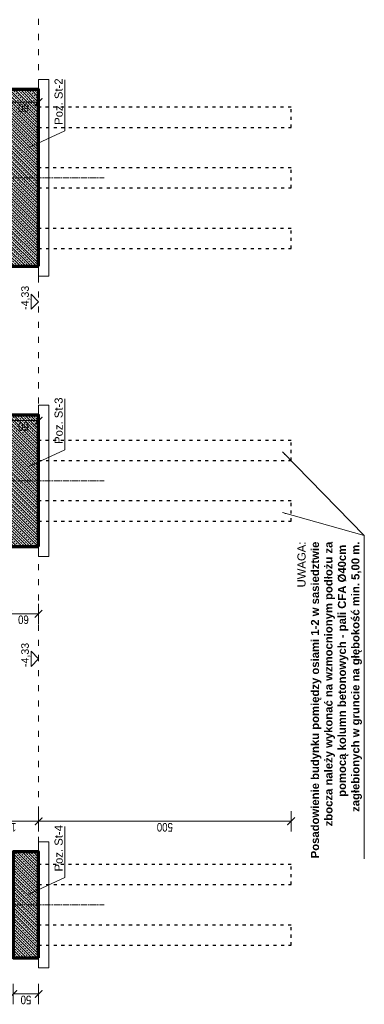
# Model space of a CAD drawing. Header units: inches. Extents: x 201967 to 338763, y -32705 to 30884.
# Tile 225 of 236: x 326913 to 327595, y 13364 to 15314. Entities that reach past the tile are written whole.
import ezdxf
from ezdxf.enums import TextEntityAlignment as Align

# ---------------------------------------------------------------- set-up
doc = ezdxf.new("R2010")
doc.units = ezdxf.units.IN
doc.header["$MEASUREMENT"] = 0
doc.linetypes.add('ACAD_ISO03W100', pattern=[30, 12, -18])
doc.linetypes.add('ACAD_ISO10W100', pattern=[18, 12, -3, 0, -3])
for name, color, linetype, lineweight in [('01 c KONSTRUKCJA ławy', 45, 'Continuous', 70), ('01h KONSTRUKCJA pozycje', 253, 'Continuous', 13), ('01h3 KONSTRUKCJA pozycje słupy', 252, 'Continuous', 13), ('11 OSIE ściany', 2, 'ACAD_ISO10W100', 5), ('12 PRZERYWANE 1', 73, 'ACAD_ISO03W100', 9), ('20 KRESKOWANIE ścian', 63, 'Continuous', 5), ('30 WIDOK 1 005', 5, 'Continuous', 5), ('50 OPIS 1', 130, 'Continuous', 9), ('90 WYMIAR', 155, 'Continuous', 9), ('pale', 1, 'Continuous', 30)]:
    doc.layers.add(name, color=color, linetype=linetype, lineweight=lineweight)
doc.styles.add('100 arial', font='arial.ttf', dxfattribs={"width": 0.8, "height": 17})
doc.styles.add('OPIS', font='arial.ttf')
doc.styles.add('RomanS', font='romans.shx')
doc.styles.add('WYMIAR-50 (15pkt) arial', font='arial.ttf', dxfattribs={"height": 15})
doc.dimstyles.new('100', dxfattribs={"dimscale": 10, "dimtxt": 17, "dimasz": 1.5, "dimexe": 2, "dimexo": 2, "dimgap": 0.3, "dimtad": 1, "dimdec": 1, "dimrnd": 0.5, "dimdsep": 46, "dimtxsty": '100 arial', "dimblk": 'ARCHTICK', "dimcen": 10, "dimclrd": 256, "dimclre": 256, "dimclrt": 256, "dimadec": 0, "dimazin": 0, "dimtfac": 1, "dimtdec": 1, "dimtix": 1, "dimtmove": 1, "dimatfit": 3, "dimfxl": 2, "dimfxlon": 1, "dimtolj": 1, "dimarcsym": 0})
doc.dimstyles.new('DIM100txt12', dxfattribs={"dimtxt": 12, "dimasz": 1.05, "dimexe": 0, "dimexo": 8, "dimgap": 4, "dimtad": 1, "dimdec": 7, "dimrnd": 0.5, "dimdsep": 46, "dimtxsty": 'RomanS', "dimblk1": 'DIM', "dimblk2": 'DIM', "dimsah": 1, "dimcen": 0.09, "dimse1": 1, "dimse2": 1, "dimclrt": 256, "dimadec": 1, "dimazin": 0, "dimtfac": 1, "dimtdec": 7, "dimtix": 1, "dimtofl": 0, "dimtmove": 2, "dimatfit": 3, "dimfxl": 1, "dimtolj": 1, "dimtzin": 0, "dimarcsym": 0})
pattern_1 = [(45, (-30417.0745, -31663.627), (-5.3033009, 5.3033009), []), (45, (-30411.771, -31663.627), (-5.3033009, 5.3033009), [3.75, -1.875])]

# ---------------------------------------------------------------- blocks, each defined once
blk = doc.blocks.new('*U1124')
blk.add_lwpolyline([(-15, 15), (0, 0), (15, 15), (-15, 15)])
at = {"style": 'WYMIAR-50 (15pkt) arial', "flags": 8}
blk.add_attdef('DETAIL#', text='', height=15, dxfattribs=at).set_placement((-16.1, 14.8), align=Align.BOTTOM_LEFT)
blk = doc.blocks.new('_ARCHTICK')
at = {"color": 0, "linetype": 'ByBlock', "const_width": 0.15}
blk.add_lwpolyline([(-0.5, -0.5), (0.5, 0.5)], dxfattribs=at)
blk = doc.blocks.new('*D2109')
at = {"layer": '90 WYMIAR', "lineweight": -2, "transparency": 16777216}
for p, q in [((-2043.6, -363.9), (-2083.6, -363.9)), ((-2063.6, -363.9), (-2063.6, -423.9)), ((-2043.6, -423.9), (-2083.6, -423.9))]:
    blk.add_line(p, q, dxfattribs=at)
at = {"layer": 'Defpoints', "color": 0, "transparency": 16777216}
for p in [(-1930, -363.9), (-2063.6, -423.9), (-1930, -423.9)]:
    blk.add_point(p, dxfattribs=at)
at = {"layer": '90 WYMIAR', "lineweight": -2, "transparency": 16777216, "xscale": 15, "yscale": 15, "zscale": 15}
for p, rotation in [((-2063.6, -363.9), 90), ((-2063.6, -423.9), 270)]:
    blk.add_blockref('_ARCHTICK', p, dxfattribs=dict(at, rotation=rotation))
at = {"layer": '90 WYMIAR', "transparency": 16777216, "insert": (-2075.2, -393.9), "char_height": 17, "attachment_point": 5, "rotation": 90, "style": '100 arial'}
blk.add_mtext('\\A1;60', dxfattribs=at)
blk = doc.blocks.new('*D2111')
at = {"layer": '90 WYMIAR', "lineweight": -2, "transparency": 16777216}
for p, q in [((-1680.9, -363.9), (-1700.9, -363.9)), ((-1680.9, -363.9), (-1680.9, -423.9)), ((-1680.9, -423.9), (-1700.9, -423.9))]:
    blk.add_line(p, q, dxfattribs=at)
at = {"layer": 'Defpoints', "color": 0, "transparency": 16777216}
for p in [(-1670, -363.9), (-1680.9, -423.9), (-1670, -423.9)]:
    blk.add_point(p, dxfattribs=at)
at = {"layer": '90 WYMIAR', "lineweight": -2, "transparency": 16777216, "xscale": 15, "yscale": 15, "zscale": 15}
for p, rotation in [((-1680.9, -363.9), 90), ((-1680.9, -423.9), 270)]:
    blk.add_blockref('_ARCHTICK', p, dxfattribs=dict(at, rotation=rotation))
at = {"layer": '90 WYMIAR', "transparency": 16777216, "insert": (-1692.6, -393.9), "char_height": 17, "attachment_point": 5, "rotation": 90, "style": '100 arial'}
blk.add_mtext('\\A1;60', dxfattribs=at)
blk = doc.blocks.new('*D2114')
at = {"layer": '90 WYMIAR', "lineweight": -2, "transparency": 16777216}
for p, q in [((-1045, -363.9), (-1069.8, -363.9)), ((-1049.8, -363.9), (-1049.8, -423.9)), ((-1045, -423.9), (-1069.8, -423.9))]:
    blk.add_line(p, q, dxfattribs=at)
at = {"layer": 'Defpoints', "color": 0, "transparency": 16777216}
for p in [(-1025, -363.9), (-1049.8, -423.9), (-1025, -423.9)]:
    blk.add_point(p, dxfattribs=at)
at = {"layer": '90 WYMIAR', "lineweight": -2, "transparency": 16777216, "xscale": 15, "yscale": 15, "zscale": 15}
for p, rotation in [((-1049.8, -363.9), 90), ((-1049.8, -423.9), 270)]:
    blk.add_blockref('_ARCHTICK', p, dxfattribs=dict(at, rotation=rotation))
at = {"layer": '90 WYMIAR', "transparency": 16777216, "insert": (-1061.4, -393.9), "char_height": 17, "attachment_point": 5, "rotation": 90, "style": '100 arial'}
blk.add_mtext('\\A1;60', dxfattribs=at)
blk = doc.blocks.new('DIM')
for p, q in [((0, -13), (0, 13)), ((8, 0), (-8, 0))]:
    blk.add_line(p, q)
at = {"const_width": 1.71}
blk.add_lwpolyline([(5.71, 5.71), (-5.71, -5.71)], dxfattribs=at)
blk = doc.blocks.new('*D2122')
at = {"layer": '90 WYMIAR', "lineweight": -2, "transparency": 16777216}
for p, q in [((-2494.5, -303.9), (-2454.5, -303.9)), ((-2474.5, -303.9), (-2474.5, -423.9)), ((-2494.5, -423.9), (-2454.5, -423.9))]:
    blk.add_line(p, q, dxfattribs=at)
at = {"layer": 'Defpoints', "color": 0, "transparency": 16777216}
for p in [(-2625, -303.9), (-2535, -423.9), (-2474.5, -423.9)]:
    blk.add_point(p, dxfattribs=at)
at = {"layer": '90 WYMIAR', "lineweight": -2, "transparency": 16777216, "xscale": 15, "yscale": 15, "zscale": 15}
for p, rotation in [((-2474.5, -303.9), 90), ((-2474.5, -423.9), 270)]:
    blk.add_blockref('_ARCHTICK', p, dxfattribs=dict(at, rotation=rotation))
at = {"layer": '90 WYMIAR', "transparency": 16777216, "insert": (-2486.2, -363.9), "char_height": 17, "attachment_point": 5, "rotation": 90, "style": '100 arial'}
blk.add_mtext('\\A1;120', dxfattribs=at)
blk = doc.blocks.new('*D2123')
at = {"layer": '90 WYMIAR', "lineweight": -2, "transparency": 16777216}
for p, q in [((-2494.5, -423.9), (-2454.5, -423.9)), ((-2474.5, -423.9), (-2474.5, -923.9)), ((-2494.5, -923.9), (-2454.5, -923.9))]:
    blk.add_line(p, q, dxfattribs=at)
at = {"layer": 'Defpoints', "color": 0, "transparency": 16777216}
for p in [(-2535, -423.9), (-2560, -923.9), (-2474.5, -923.9)]:
    blk.add_point(p, dxfattribs=at)
at = {"layer": '90 WYMIAR', "lineweight": -2, "transparency": 16777216, "xscale": 15, "yscale": 15, "zscale": 15}
for p, rotation in [((-2474.5, -423.9), 90), ((-2474.5, -923.9), 270)]:
    blk.add_blockref('_ARCHTICK', p, dxfattribs=dict(at, rotation=rotation))
at = {"layer": '90 WYMIAR', "transparency": 16777216, "insert": (-2486.2, -673.9), "char_height": 17, "attachment_point": 5, "rotation": 90, "style": '100 arial'}
blk.add_mtext('\\A1;500', dxfattribs=at)
blk = doc.blocks.new('*D2124')
at = {"layer": '90 WYMIAR', "lineweight": -2, "transparency": 16777216}
for p, q in [((-2796.5, -373.9), (-2836.5, -373.9)), ((-2816.5, -423.9), (-2816.5, -373.9)), ((-2796.5, -423.9), (-2836.5, -423.9))]:
    blk.add_line(p, q, dxfattribs=at)
at = {"layer": 'Defpoints', "color": 0, "transparency": 16777216}
for p in [(-2816.5, -373.9), (-2745, -373.9), (-2745, -423.9)]:
    blk.add_point(p, dxfattribs=at)
at = {"layer": '90 WYMIAR', "lineweight": -2, "transparency": 16777216, "xscale": 15, "yscale": 15, "zscale": 15}
for p, rotation in [((-2816.5, -373.9), 90), ((-2816.5, -423.9), 270)]:
    blk.add_blockref('_ARCHTICK', p, dxfattribs=dict(at, rotation=rotation))
at = {"layer": '90 WYMIAR', "transparency": 16777216, "insert": (-2828.2, -398.9), "char_height": 17, "attachment_point": 5, "rotation": 90, "style": '100 arial'}
blk.add_mtext('\\A1;50', dxfattribs=at)
blk = doc.blocks.new('1 przekrój A Jagielońska')
at = {"layer": '20 KRESKOWANIE ścian'}
h = blk.add_hatch(dxfattribs=at)
h.set_pattern_fill('ANSI33', color=256, scale=30, angle=-90)
h.set_pattern_definition(pattern_1)
h.paths.add_polyline_path([(-1670, -363.92), (-1930, -363.92), (-1930, -423.92), (-1670, -423.92)])
h = blk.add_hatch(dxfattribs=at)
h.set_pattern_fill('ANSI33', color=256, scale=30, angle=-90)
h.set_pattern_definition(pattern_1)
h.paths.add_polyline_path([(-1025, -363.92), (-1375, -363.92), (-1375, -423.92), (-1025, -423.92)])
h = blk.add_hatch(dxfattribs=at)
h.set_pattern_fill('ANSI33', color=256, scale=30, angle=-90)
h.set_pattern_definition(pattern_1)
h.paths.add_polyline_path([(-2535, -423.92), (-2535, -373.92), (-2745, -373.92), (-2745, -423.92)])
at = {"layer": '01 c KONSTRUKCJA ławy'}
for points in [[(-1930, -423.92), (-1670, -423.92), (-1670, -363.92), (-1930, -363.92)], [(-1375, -423.92), (-1025, -423.92), (-1025, -363.92), (-1375, -363.92)], [(-2745, -423.92), (-2535, -423.92), (-2535, -373.92), (-2745, -373.92)]]:
    blk.add_lwpolyline(points, close=True, dxfattribs=at)
at = {"layer": '11 OSIE ściany'}
for p, q in [((-2640, 795.04), (-2640, -553.92)), ((-1800, 795.04), (-1800, -553.92)), ((-1200, 795.04), (-1200, -553.92))]:
    blk.add_line(p, q, dxfattribs=at)
at = {"layer": '12 PRZERYWANE 1'}
blk.add_line((-75, -423.92), (-2535, -423.92), dxfattribs=at)
at = {"layer": '30 WIDOK 1 005'}
for points in [[(-2765, -443.92), (-2515, -443.92), (-2515, -423.92), (-2765, -423.92)], [(-1950, -443.92), (-1650, -443.92), (-1650, -423.92), (-1950, -423.92)], [(-1395, -443.92), (-1005, -443.92), (-1005, -423.92), (-1395, -423.92)]]:
    blk.add_lwpolyline(points, close=True, dxfattribs=at)
at = {"layer": 'pale', "linetype": 'ACAD_ISO03W100', "ltscale": 0.5}
for points in [[(-2720, -923.92), (-2680, -923.92), (-2680, -423.92), (-2720, -423.92)], [(-2600, -923.92), (-2560, -923.92), (-2560, -423.92), (-2600, -423.92)], [(-1880, -923.92), (-1840, -923.92), (-1840, -423.92), (-1880, -423.92)], [(-1760, -923.92), (-1720, -923.92), (-1720, -423.92), (-1760, -423.92)], [(-1340, -923.92), (-1300, -923.92), (-1300, -423.92), (-1340, -423.92)], [(-1220, -923.92), (-1180, -923.92), (-1180, -423.92), (-1220, -423.92)], [(-1100, -923.92), (-1060, -923.92), (-1060, -423.92), (-1100, -423.92)]]:
    blk.add_lwpolyline(points, close=True, dxfattribs=at)
at = {"layer": '50 OPIS 1'}
ref = blk.add_blockref('*U1124', (-2152.74, -423.92), dxfattribs=at)
ref.add_attrib('DETAIL#', '-4,33', dxfattribs={"layer": '0', "height": 15, "style": 'WYMIAR-50 (15pkt) arial'}).set_placement((-2168.88, -409.1), align=Align.BOTTOM_LEFT)
ref = blk.add_blockref('*U1124', (-1445.4, -423.92), dxfattribs=at)
ref.add_attrib('DETAIL#', '-4,33', dxfattribs={"layer": '0', "height": 15, "style": 'WYMIAR-50 (15pkt) arial'}).set_placement((-1461.54, -409.1), align=Align.BOTTOM_LEFT)
at = {"layer": '01h KONSTRUKCJA pozycje', "insert": (-1920.59, -1000.29), "char_height": 16, "width": 628.5754, "attachment_point": 6, "style": 'OPIS'}
blk.add_mtext('UWAGA:\\P{\\A1;\\fArial|b1|i0|c238|p34;Posadowienie budynku pomiędzy osiami 1-2 w sasiedztwie zbocza należy wykonać na wzmocnionym podłożu za pomocą kolumn betonowych - pali CFA Ø40cm  zagłebionych w gruncie na głębokość min. 5,00 m.}', dxfattribs=at)
at = {"layer": '01h3 KONSTRUKCJA pozycje słupy', "char_height": 16, "attachment_point": 4, "style": 'OPIS'}
for s, insert in [('Poz. St-4', (-2573.88, -463.64)), ('Poz. St-3', (-1727.01, -463.64)), ('Poz. St-2', (-1094.95, -463.64))]:
    blk.add_mtext(s, dxfattribs=dict(at, insert=insert))
at = {"layer": '90 WYMIAR'}
for base, p1, p2, picture, middle in [((-2474.5, -423.92), (-2625, -303.92), (-2535, -423.92), '*D2122', (-2486.18, -363.92)), ((-2816.51, -373.92), (-2745, -423.92), (-2745, -373.92), '*D2124', (-2828.19, -398.92)), ((-2063.55, -423.92), (-1930, -363.92), (-1930, -423.92), '*D2109', (-2075.23, -393.92)), ((-1680.94, -423.92), (-1670, -363.92), (-1670, -423.92), '*D2111', (-1692.62, -393.92)), ((-1049.76, -423.92), (-1025, -363.92), (-1025, -423.92), '*D2114', (-1061.44, -393.92)), ((-2474.5, -923.92), (-2535, -423.92), (-2560, -923.92), '*D2123', (-2486.18, -673.92))]:
    dim = blk.add_linear_dim(base=base, p1=p1, p2=p2, angle=90, dimstyle='100', dxfattribs=at)
    dim.commit()
    dim.dimension.update_dxf_attribs({"geometry": picture, "text_midpoint": middle})
at = {"layer": '01h KONSTRUKCJA pozycje', "annotation_type": 0, "has_hookline": 1, "hookline_direction": 1, "text_width": 628.58}
blk.add_leader([(-1862.89, -906.52), (-1908.59, -1068.8), (-1916.59, -1068.8)], dimstyle='DIM100txt12', override={"dimasz": 8, "dimgap": 4, "dimtad": 1}, dxfattribs=at)
at = {"layer": '01h KONSTRUKCJA pozycje'}
blk.add_leader([(-1742.89, -906.52), (-1908.59, -1068.8)], dimstyle='DIM100txt12', override={"dimasz": 8, "dimgap": 4, "dimtad": 1}, dxfattribs=at)
at = {"layer": '01h3 KONSTRUKCJA pozycje słupy', "annotation_type": 0, "has_hookline": 1, "hookline_direction": 0}
for points, text_width in [([(-2618.51, -404.74), (-2585.88, -475.91), (-2577.88, -475.91)], 89.12), ([(-1771.64, -404.74), (-1739.01, -475.91), (-1731.01, -475.91)], 89.19), ([(-1139.59, -404.74), (-1106.95, -475.91), (-1098.95, -475.91)], 89.03)]:
    blk.add_leader(points, dimstyle='DIM100txt12', override={"dimasz": 8, "dimgap": 4, "dimtad": 1}, dxfattribs=dict(at, text_width=text_width))

msp = doc.modelspace()

# ---------------------------------------------------------------- block references
at = {"layer": '30 WIDOK 1 005', "rotation": 90}
msp.add_blockref('1 przekrój A Jagielońska', (326526.24, 16200.65), dxfattribs=at)

doc.saveas('drawing.dxf')
